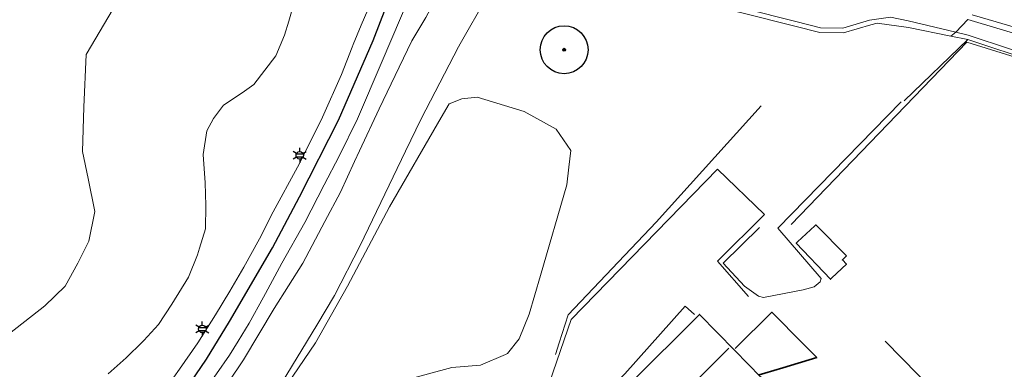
# Model space of a CAD drawing. Header units: metres. Extents: x 169249 to 194689, y 406250 to 412203.
# Tile 13 of 35: x 169706 to 169808, y 406961 to 406998. Entities that reach past the tile are written whole.
import ezdxf
from ezdxf.enums import TextEntityAlignment as Align

# ---------------------------------------------------------------- set-up
doc = ezdxf.new("R2010")
doc.units = ezdxf.units.M
doc.layers.get('0').update_dxf_attribs({"lineweight": 25})
for name, color, linetype, lineweight in [('B-WE-GR-BOOM-S', 90, 'Continuous', 25), ('B-WE-GR-HAAG-G', 90, 'GR-HAAG1', 13), ('B-WE-GW-TALUD_KRUIN-G', 90, 'Continuous', 18), ('B-WE-GW-TALUD_TEEN-G', 90, 'Continuous', 18), ('B-WE-IE-TERREINAFSCHEIDING_KUNSTMATIG_HEKWERK-G', 20, 'IE-TERREINAFSCHEIDING-KUNSTMATIG', 18), ('B-WE-KL-ET_LS_OV_LICHTMAST-S', 190, 'Continuous', 25), ('B-WE-OG-TOPOGRAFIE_BEBOUWING-G', 1, 'Continuous', 35), ('B-WE-OG-TOPOGRAFIE_CULTUURSCHEIDING-G', 7, 'Continuous', 18), ('B-WE-OG-TOPOGRAFIE_TERREIN_GROEN_BOS-GV', 92, 'Continuous', 18), ('B-WE-OG-TOPOGRAFIE_TERREIN_ONBEGROEID-GV', 92, 'Continuous', 18), ('B-WE-OG-TOPOGRAFIE_WATER-GV', 160, 'Continuous', 18), ('B-WE-OG-TOPOGRAFIE_WEG_BERM-GV', 62, 'Continuous', 18), ('B-WE-OG-TOPOGRAFIE_WEG_VERHARD-G', 252, 'Continuous', 18)]:
    doc.layers.add(name, color=color, linetype=linetype, lineweight=lineweight)
doc.layers.add('B-WE-KG-KADASTRAAL_NOK-G', color=7, linetype='Continuous')
doc.layers.add('B-WE-VW-MARKERING-G', color=7, linetype='Continuous')
doc.styles.add('NLCS-ISO', font='txt')
doc.linetypes.add('GR-HAAG1', pattern='A,6,[176,NLCS.SHX,S=0.125,R=0,X=0,Y=0],-2', length=8)
doc.linetypes.add('IE-TERREINAFSCHEIDING-KUNSTMATIG', pattern='A,4,[82,NLCS.SHX,S=0.75,R=90,X=0,Y=0],4,-2', length=10)

# ---------------------------------------------------------------- blocks, each defined once
blk = doc.blocks.new('SGR-BOOM_01')
at = {"ltscale": 0.1}
h = blk.add_hatch(color=256, dxfattribs=at)
edge = h.paths.add_edge_path()
edge.add_arc((0, 0), 0.15, 0, 360)
for radius in [2.5, 0.045]:
    blk.add_circle((0, 0), radius)
blk.add_circle((0, 0), 0.15, dxfattribs=at)
blk = doc.blocks.new('B-SIE-WEG_LICHTMAST-SO')
at = {"ltscale": 0.1}
for p, q in [((-0.33, 0.19), (-0.67, 0.39)), ((0, 0.39), (0, 0.77)), ((0.33, 0.19), (0.67, 0.39)), ((-0.33, -0.19), (-0.67, -0.39)), ((0, -0.39), (0, -0.77)), ((0.33, -0.19), (0.67, -0.39))]:
    blk.add_line(p, q, dxfattribs=at)
at = {"flags": 128}
for points in [[(-0.35, 0.15), (0.35, 0.15)], [(-0.35, -0.15), (0.35, -0.15)]]:
    blk.add_lwpolyline(points, dxfattribs=at)
at = {"ltscale": 0.1}
blk.add_circle((0, 0), 0.386, dxfattribs=at)
at = {"style": 'NLCS-ISO'}
blk.add_attdef('TYPE', text='', height=0.549, dxfattribs=at).set_placement((0, 0.77), align=Align.BOTTOM_CENTER)

msp = doc.modelspace()

# ---------------------------------------------------------------- linework, layer by layer
at = {"layer": 'B-WE-GR-HAAG-G'}
for points in [[(169761.51, 406962.71, 11.6), (169761.89, 406963.92, 11.63), (169762.82, 406966.86, 11.7), (169772.02, 406976.54, 12.09), (169782.97, 406988.68, 12.14)], [(169797.62, 406989.07, 13.82), (169784.72, 406975.89, 13.93), (169789.27, 406970.64, 13.89), (169789.14, 406970.3, 13.89), (169788.52, 406969.79, 13.88), (169787.36, 406969.46, 13.88), (169783.24, 406968.66, 13.91), (169782.71, 406968.81, 13.92), (169781.26, 406969.83, 13.91), (169779.02, 406972.23, 13.87), (169782.82, 406975.96, 13.91)]]:
    msp.add_polyline3d(points, dxfattribs=at)
at = {"layer": 'B-WE-GW-TALUD_KRUIN-G'}
for points in [[(169750.63, 407007.8, 15.63), (169750.99, 407007.03, 15.54), (169751.02, 407006.92, 15.55), (169751, 407006.43, 15.55), (169750.55, 407005.11, 15.69), (169749.67, 407002.76, 15.65), (169749.14, 407000.58, 15.59), (169748.89, 406999.64, 15.58), (169747.96, 406997.88, 15.6), (169747.42, 406997.01, 15.62), (169746.47, 406995.46, 15.65), (169745.15, 406992.69, 15.65), (169743.07, 406988.35, 15.43), (169741.03, 406983.97, 15.31), (169740.51, 406982.84, 15.27), (169739.04, 406979.65, 15.15), (169737.38, 406976.59, 15.09), (169735.09, 406972.23, 14.97), (169732.09, 406967.53, 14.86), (169728.91, 406962.17, 14.76), (169727.31, 406959.83, 14.73)], [(169734.15, 406999.34, 15.17), (169733.64, 406997.49, 15.17), (169733.19, 406996.03, 15.17), (169732.28, 406993.9, 15.17), (169729.96, 406990.89, 14.91), (169728.74, 406990.02, 14.91), (169726.79, 406988.75, 14.63), (169725.75, 406987.34, 14.6), (169725.07, 406986.04, 14.48), (169724.67, 406983.59, 14.46), (169724.89, 406980.64, 14.52), (169724.95, 406978.27, 14.57), (169724.93, 406975.83, 14.72), (169724.31, 406973.81, 14.68), (169724.09, 406973.11, 14.67), (169723.14, 406970.78, 14.63), (169721.42, 406967.95, 14.63), (169720.02, 406965.84, 14.55), (169718.47, 406964.17, 14.54), (169718.34, 406964.04, 14.54), (169716.65, 406962.35, 14.54), (169714.76, 406960.71, 14.57)]]:
    msp.add_polyline3d(points, dxfattribs=at)
at = {"layer": 'B-WE-GW-TALUD_TEEN-G'}
for points in [[(169742.68, 407020.25, 10.81), (169737.51, 407017.14, 11.5), (169736.99, 407016.83, 11.57), (169729.18, 407012.33, 11.68), (169726.57, 407009.45, 11.6), (169725.12, 407007.16, 11.47), (169723.66, 407004.48, 11.3), (169721.9, 407002.32, 11.72), (169718.8, 407000.95, 11.67), (169715.27, 406998.79, 11.78), (169712.45, 406994.02, 11.74), (169712.2, 406988.51, 11.38), (169712.07, 406983.91, 11.11), (169712.67, 406981.08, 10.99), (169713.35, 406977.64, 11.13), (169712.75, 406974.53, 11.14), (169711.6, 406972.24, 11.19), (169710.26, 406969.84, 11.11), (169708.13, 406967.8, 10.95), (169704.43, 406964.91, 10.99)], [(169756.73, 407007.06, 12.65), (169756.67, 407006.79, 12.66), (169756.57, 407006.33, 12.66), (169755.98, 407003.82, 12.67), (169754.29, 406999.97, 12.67), (169751.53, 406995.12, 12.59), (169751.36, 406994.81, 12.59), (169747.46, 406987.3, 12.44), (169745.83, 406983.92, 12.42), (169741.1, 406974.09, 12.37), (169738.39, 406968.87, 12.28), (169736.56, 406965.77, 12.19), (169732.93, 406959.83, 12.21), (169729.18, 406954.5, 12.13), (169727.98, 406952.5, 12.05), (169727.62, 406951.91, 12.03), (169726.91, 406950.5, 11.96), (169726.74, 406948.47, 11.81), (169725.74, 406946.62, 11.64)]]:
    msp.add_polyline3d(points, dxfattribs=at)
at = {"layer": 'B-WE-IE-TERREINAFSCHEIDING_KUNSTMATIG_HEKWERK-G'}
for p, q in [((169802.81, 406995.93, 12.39), (169804.58, 406995.57, 12.39)), ((169804.58, 406995.57, 12.39), (169797.94, 406989.18, 12.34))]:
    msp.add_line(p, q, dxfattribs=at)
for points in [[(169795.09, 406997.3, 12.4), (169798.39, 406996.84, 12.39), (169802.81, 406995.93, 12.39)], [(169804.58, 406995.57, 12.39), (169818.86, 406990.86, 12.41), (169839.15, 406983.94, 12.54), (169854.9, 406978.85, 12.54), (169861.11, 406976.51, 12.79)], [(169824.04, 406934.88, 13.29), (169814.97, 406944.72, 13.12), (169795.94, 406964.11, 12.56)]]:
    msp.add_polyline3d(points, dxfattribs=at)
at = {"layer": 'B-WE-KG-KADASTRAAL_NOK-G'}
msp.add_polyline3d([(169779.61, 406963.37, 20.52), (169779.48, 406963.24, 20.52), (169772.87, 406956.67, 20.53)], dxfattribs=at)
at = {"layer": 'B-WE-OG-TOPOGRAFIE_BEBOUWING-G'}
for points in [[(169791.89, 406973.01, 14.59), (169791.75, 406972.86, 14.59), (169791.48, 406972.58, 14.59), (169791.89, 406972.13, 14.6), (169790.38, 406970.71, 14.61), (169790.22, 406970.56, 14.61), (169786.65, 406974.34, 14.58), (169786.78, 406974.46, 14.58), (169788.59, 406976.15, 14.56), (169788.69, 406976.23, 14.56), (169791.89, 406973.01, 14.59)], [(169776.05, 406953.26, 16.43), (169775.88, 406953.44, 16.42), (169775.59, 406953.08, 16.36), (169769.22, 406959.6, 16.38), (169776.53, 406966.9, 16.39), (169780.25, 406963.12, 16.4), (169782.96, 406960.36, 16.4), (169782.96, 406960.36, 16.41), (169781.42, 406958.85, 16.55), (169781.73, 406958.54, 16.55)], [(169780.28, 406963.33, 15.43), (169784.1, 406967.12, 15.45), (169787.37, 406963.83, 15.48), (169787.67, 406963.53, 15.49), (169788.79, 406962.4, 15.5), (169785.24, 406961.32, 15.49), (169783.36, 406960.75, 15.49), (169782.77, 406960.58, 15.49)]]:
    msp.add_polyline3d(points, dxfattribs=at)
at = {"layer": 'B-WE-OG-TOPOGRAFIE_CULTUURSCHEIDING-G'}
for points in [[(169729.84, 406954.26, 11.92), (169736.42, 406963.93, 12.12), (169739.77, 406969.83, 12.3), (169744.15, 406978.14, 12.3), (169749.54, 406987.43, 12.38), (169750.38, 406988.87, 12.39), (169751.71, 406989.4, 12.3), (169753.31, 406989.57, 12.16), (169758.22, 406988.09, 12.02), (169761.57, 406986.24, 11.97), (169763.1, 406983.99, 11.99), (169762.9, 406982.27, 11.96), (169762.68, 406980.42, 11.92), (169759.92, 406970.96, 11.77), (169758.74, 406966.91, 11.71), (169757.71, 406964.36, 11.6), (169756.47, 406962.81, 11.61), (169756.26, 406962.72, 11.61)], [(169756.26, 406962.72, 11.61), (169753.65, 406961.6, 11.61), (169750.65, 406961.36, 11.51), (169745.41, 406959.94, 11.63)]]:
    msp.add_polyline3d(points, dxfattribs=at)
at = {"layer": 'B-WE-OG-TOPOGRAFIE_TERREIN_GROEN_BOS-GV'}
msp.add_polyline3d([(169791.58, 406996.27, 12.19), (169789.11, 406996.33, 12.14), (169786.49, 406996.98, 12.1), (169781.09, 406998.34, 12.05), (169774.27, 406999.93, 12.3), (169769.69, 407001.44, 12.31), (169765.88, 407002.68, 12.33), (169763.69, 407003.39, 12.34), (169763.9, 407003.84, 12.34)], dxfattribs=at)
at = {"layer": 'B-WE-OG-TOPOGRAFIE_TERREIN_ONBEGROEID-GV', "linetype": 'Continuous'}
msp.add_polyline3d([(169795.09, 406997.3, 12.4), (169794.43, 406997.12, 12.21), (169791.58, 406996.27, 12.19)], dxfattribs=at)
at = {"layer": 'B-WE-OG-TOPOGRAFIE_WATER-GV'}
msp.add_line((169803.33, 406996.35, 12.24), (169804.59, 406997.69, 10.32), dxfattribs=at)
for points in [[(169763.9, 407003.84, 12.34), (169766.04, 407003.16, 12.33), (169769.84, 407001.92, 12.31), (169774.41, 407000.41, 12.3), (169781.21, 406998.82, 12.05), (169786.62, 406997.47, 12.1), (169789.17, 406996.82, 12.14), (169791.51, 406996.78, 12.19), (169794.32, 406997.61, 12.21), (169796.51, 406997.93, 12.23), (169798.34, 406997.55, 12.23), (169801.14, 406996.88, 12.23), (169803.33, 406996.35, 12.24)], [(169805.04, 406998.16, 10.42), (169816.26, 406994.89, 10.5), (169831.22, 406990.46, 10.82), (169842.95, 406986.51, 11.11), (169851.17, 406983.79, 11.11), (169861.14, 406980.46, 11.11), (169868.03, 406977.81, 11.12), (169874.14, 406975.33, 11.04), (169880.94, 406972.27, 11.04), (169891.69, 406967.11, 11.04), (169896.73, 406964.55, 11.04), (169898.06, 406963.78, 10.9), (169898.1, 406963.52, 10.9), (169897.51, 406963.25, 10.89), (169881.52, 406970.88, 10.9), (169874, 406974.59, 10.85), (169864.02, 406978.74, 10.84), (169847.47, 406984.3, 10.73), (169830.58, 406989.92, 10.61), (169804.59, 406997.69, 10.32)], [(169803.33, 406996.35, 12.24), (169804.62, 406996.04, 12.24), (169813.45, 406993.12, 12.31)]]:
    msp.add_polyline3d(points, dxfattribs=at)
at = {"layer": 'B-WE-OG-TOPOGRAFIE_WEG_BERM-GV'}
msp.add_line((169803.33, 406996.35, 12.24), (169802.81, 406995.93, 12.39), dxfattribs=at)
at = {"layer": 'B-WE-OG-TOPOGRAFIE_WEG_VERHARD-G'}
for points in [[(169743.13, 407002.23, 15.74), (169741.87, 406998.69, 15.66), (169741.2, 406997.09, 15.62), (169740.37, 406995.06, 15.57), (169740.25, 406994.77, 15.56), (169739.13, 406991.95, 15.52), (169737.14, 406987.48, 15.42), (169735.82, 406984.8, 15.33), (169734.52, 406982.26, 15.27), (169731.99, 406977.59, 15.14), (169730.55, 406974.8, 15.05), (169728.92, 406971.82, 14.99), (169727.45, 406969.32, 14.95), (169725.96, 406966.84, 14.9), (169724.12, 406963.93, 14.88), (169722.21, 406961.17, 14.87), (169719.85, 406957.84, 14.85), (169717.59, 406954.49, 14.85), (169715.01, 406950.82, 14.86), (169713.11, 406948.32, 14.86), (169710.76, 406945.59, 14.84), (169708.68, 406943.09, 14.81), (169705.4, 406939.32, 14.69)], [(169719.55, 406951.32, 14.85), (169719.59, 406951.38, 14.85), (169722.45, 406955.41, 14.82), (169723.02, 406956.25, 14.83), (169724.91, 406959.02, 14.83), (169725.31, 406959.6, 14.83), (169726.06, 406960.7, 14.83), (169727.43, 406962.63, 14.84), (169728.35, 406964.09, 14.85), (169729.5, 406965.97, 14.89), (169730.98, 406968.69, 14.94), (169731.19, 406969.07, 14.95), (169732.91, 406972.25, 15.02), (169735.3, 406976.49, 15.15), (169737.32, 406980.42, 15.23), (169738.9, 406983.41, 15.36), (169740.8, 406987.32, 15.48), (169743.4, 406993.33, 15.59), (169745.29, 406997.8, 15.65), (169746.59, 407000.83, 15.72)], [(169786.11, 406976.28, 12.31), (169804.47, 406995.3, 12.33), (169809.53, 406993.73, 12.32), (169828.79, 406987.09, 12.52), (169858.23, 406977.39, 12.52), (169860.24, 406975.02, 12.52), (169849.2, 406963.55, 12.53)], [(169759.95, 406956.97, 11.49), (169760.7, 406959.28, 11.52), (169761.24, 406960.91, 11.55), (169763.14, 406966.36, 11.74), (169778.43, 406982.04, 12.09), (169783.35, 406977.34, 12.15), (169778.43, 406972.47, 12.27), (169781.66, 406968.78, 12.33)], [(169776.03, 406966.87, 12.29), (169775.05, 406967.77, 12.27), (169768.74, 406960.71, 11.95), (169766.01, 406957.95, 11.62), (169766.16, 406957.8, 11.62), (169772.69, 406951.33, 11.63), (169779.08, 406945.14, 11.63)]]:
    msp.add_polyline3d(points, dxfattribs=at)
at = {"layer": 'B-WE-VW-MARKERING-G', "linetype": 'Continuous'}
msp.add_polyline3d([(169684.18, 406912.11, 13.75), (169692.12, 406921.28, 14.08), (169705.92, 406937.28, 14.71), (169713.72, 406946.61, 14.9), (169715.93, 406949.24, 14.89), (169717.68, 406951.58, 14.88), (169720.78, 406956, 14.87), (169725.02, 406962.21, 14.88), (169727.42, 406966.14, 14.93), (169731.93, 406973.83, 15.07), (169734.75, 406979.16, 15.21), (169738.82, 406987.16, 15.46), (169742.44, 406995.48, 15.64), (169746.75, 407006.7, 15.95), (169747.84, 407009.79, 16.1)], dxfattribs=at)

# ---------------------------------------------------------------- block references
at = {"layer": 'B-WE-GR-BOOM-S', "color": 7}
msp.add_blockref('SGR-BOOM_01', (169762.4, 406994.52, 12.22), dxfattribs=at)
at = {"layer": 'B-WE-KL-ET_LS_OV_LICHTMAST-S', "color": 7}
for p in [(169734.77, 406983.5, 15.22), (169724.59, 406965.38, 14.91)]:
    msp.add_blockref('B-SIE-WEG_LICHTMAST-SO', p, dxfattribs=at)

doc.saveas('drawing.dxf')
